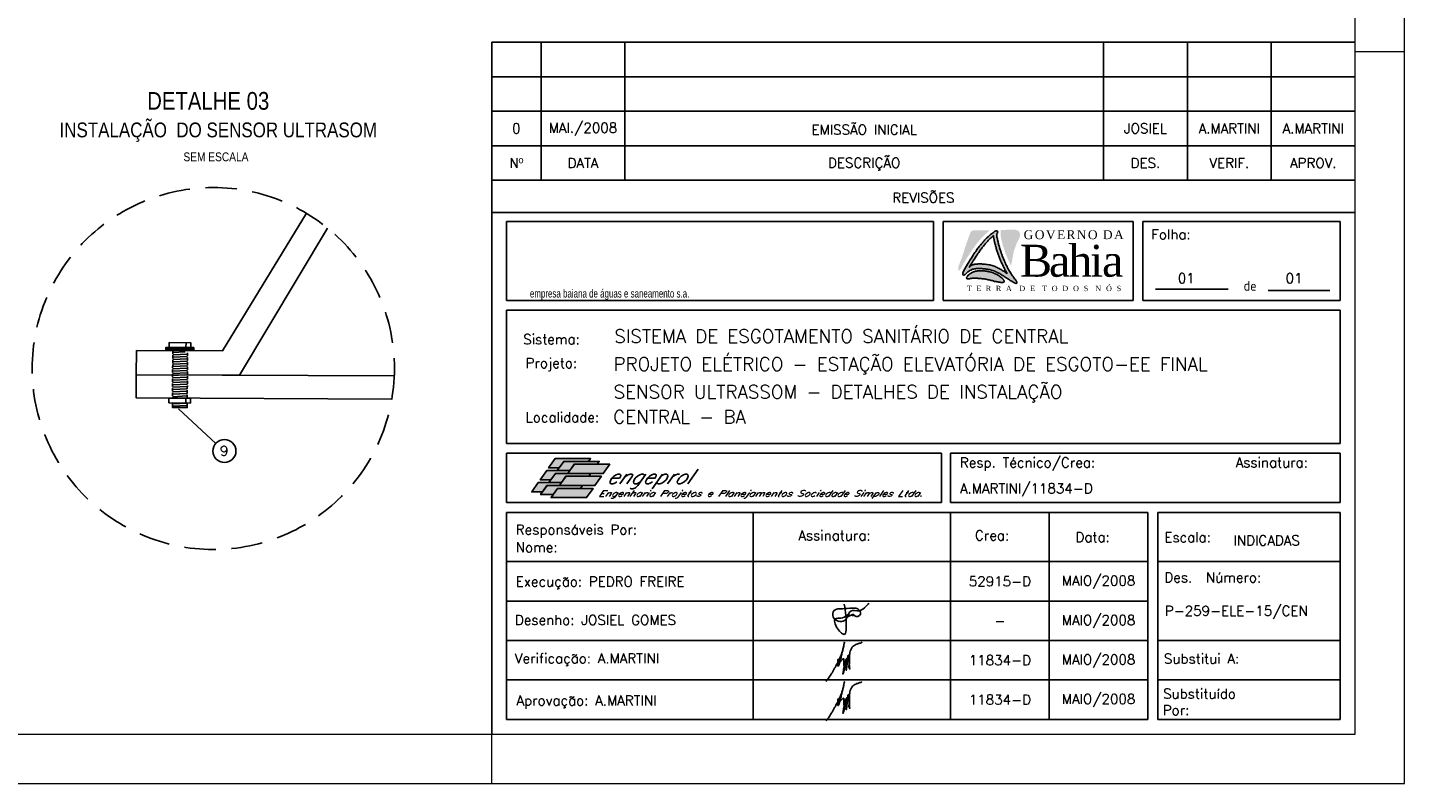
# Model space of a CAD drawing. Header units: millimetres. Extents: x 231 to 651, y 33 to 330.
# Tile 2 of 3: x 372 to 651, y 33 to 187. Entities that reach past the tile are written whole.
import ezdxf
from ezdxf.enums import TextEntityAlignment as Align

# ---------------------------------------------------------------- set-up
doc = ezdxf.new("R2010")
doc.units = ezdxf.units.MM
doc.linetypes.add('HIDDEN', pattern=[9.525, 6.35, -3.175])
for name, color, linetype in [('CARIMBO', 7, 'Continuous'), ('LOGOTIPO', 255, 'Continuous'), ('M_EXT_02', 2, 'Continuous'), ('TEXTO PROJ', 2, 'Continuous')]:
    doc.layers.add(name, color=color, linetype=linetype)
doc.layers.add('PADRÃO', color=7, linetype='Continuous', lineweight=9)
doc.styles.add('ARIAL', font='ARIALN.TTF')
doc.styles.add('ISOCP', font='ARIAL.TTF')
doc.styles.add('ROMAMS', font='ROMANS.shx')
doc.styles.add('ROMANS', font='ROMANS.SHX')
pattern_1 = [(2.73099, (-784.44435, -347.0453), (-0.02269176, 0.47570892), [])]

# ---------------------------------------------------------------- blocks, each defined once
blk = doc.blocks.new('A$C25731E86')
at = {"layer": 'LOGOTIPO'}
for color, points in [(182, [(32.3, -24.6), (33, -23.7), (33.6, -22.9), (34.3, -22), (34.9, -21.2), (35.5, -20.5), (36.1, -19.8), (36.7, -19.1), (37.3, -18.4), (37.9, -17.7), (38.5, -17), (39.1, -16.4), (39.7, -15.7), (40.3, -15.1), (40.9, -14.4), (41.6, -13.8), (42.3, -13.1), (42.9, -12.5), (43.7, -11.9), (44.4, -11.2), (45.1, -10.6), (45.9, -10), (46.6, -9.4), (47.3, -8.9), (47.4, -8.8), (30.2, -8.8), (27.7, -10.6), (25.8, -15.8), (22.3, -25.7), (19.3, -35.3), (15.4, -45.6), (15.4, -48.2), (15.4, -49.4), (16.7, -49.4), (17.7, -47.8), (19.1, -45.3), (20.4, -42.9), (21.7, -40.7), (23, -38.6), (24.2, -36.7), (25.3, -34.9), (26.4, -33.2), (27.4, -31.7), (28.3, -30.3), (29.2, -29), (30, -27.7), (30.8, -26.6), (31.6, -25.6)]), (182, [(68.7, -45.1), (68.1, -43.9), (67.6, -42.7), (67, -41.6), (66.5, -40.4), (66, -39.2), (65.5, -38.1), (65, -37), (64.6, -36), (64.2, -35), (63.8, -34.1), (63.4, -33.1), (63, -32.2), (62.7, -31.3), (62.4, -30.4), (62.1, -29.5), (61.8, -28.6), (61.5, -27.6), (61.2, -26.7), (60.9, -25.7), (60.6, -24.8), (60.3, -23.9), (60.1, -23), (59.9, -22.1), (59.6, -21.3), (59.4, -20.4), (59.2, -19.7), (59, -18.9), (58.9, -18.2), (58.7, -17.5), (58.6, -16.8), (58.4, -16.2), (58.3, -15.6), (58.2, -15.1), (58.1, -14.6), (58, -14.1), (58, -8.8), (68.1, -8.2), (73.4, -8.4), (76.7, -10), (78, -13.4), (77.1, -16.8), (74.3, -22.1), (71.4, -30.6)]), (11, [(23.7, -57.7), (23.8, -57.9), (23.9, -58), (24.1, -58.1), (24.3, -58.2), (24.5, -58.3), (24.8, -58.3), (25.1, -58.3), (25.4, -58.3), (25.7, -58.2), (26.1, -58.2), (26.5, -58.1), (27, -58), (27.4, -57.9), (27.9, -57.8), (28.5, -57.7), (29, -57.6), (29.6, -57.5), (30.2, -57.5), (30.9, -57.5), (31.6, -57.5), (32.3, -57.5), (33, -57.5), (33.8, -57.6), (34.7, -57.6), (35.5, -57.7), (36.4, -57.7), (37.4, -57.8), (38.4, -57.9), (39.4, -58), (40.4, -58.1), (41.4, -58.2), (42.4, -58.4), (43.5, -58.6), (44.5, -58.8), (45.6, -59.1), (46.6, -59.3), (47.6, -59.6), (48.5, -59.8), (49.5, -60), (50.4, -60.3), (51.2, -60.5), (52, -60.7), (52.8, -60.8), (53.5, -61), (54.2, -61.1), (54.8, -61.2), (55.5, -61.3), (56, -61.4), (56.6, -61.5), (57.1, -61.6), (57.6, -61.6), (58.1, -61.7), (58.5, -61.7), (58.9, -61.7), (59.3, -61.7), (59.6, -61.7), (60, -61.7), (60.3, -61.7), (60.5, -61.7), (60.8, -61.7), (61, -61.6), (61.2, -61.6), (61.3, -61.5), (61.5, -61.4), (61.6, -61.3), (61.7, -61.2), (61.7, -61.1), (61.8, -60.9), (61.8, -60.8), (61.7, -60.6), (61.7, -60.4), (61.6, -60.2), (61.5, -59.9), (61.4, -59.7), (61.2, -59.4), (61, -59.1), (60.8, -58.8), (60.6, -58.5), (60.3, -58.2), (60, -57.9), (59.6, -57.5), (59.2, -57.2), (58.8, -56.8), (58.3, -56.4), (57.8, -56), (57.3, -55.6), (56.7, -55.3), (56.2, -54.9), (55.5, -54.5), (54.9, -54.1), (54.2, -53.7), (53.5, -53.4), (52.7, -53), (52, -52.7), (51.2, -52.4), (50.4, -52.1), (49.7, -51.8), (48.9, -51.5), (48.1, -51.3), (47.3, -51.1), (46.5, -50.9), (45.7, -50.7), (44.9, -50.6), (44.2, -50.4), (43.4, -50.3), (42.7, -50.2), (42, -50.1), (41.3, -50), (40.6, -50), (39.9, -49.9), (39.2, -49.9), (38.5, -49.9), (37.7, -49.9), (37, -49.9), (36.2, -49.9), (35.5, -50), (34.7, -50.1), (33.9, -50.2), (33.2, -50.3), (32.5, -50.5), (31.8, -50.7), (31.1, -50.9), (30.5, -51.1), (29.8, -51.4), (29.2, -51.7), (28.6, -52), (28.1, -52.3), (27.5, -52.6), (27, -53), (26.5, -53.4), (26.1, -53.8), (25.7, -54.2), (25.3, -54.6), (24.9, -54.9), (24.6, -55.3), (24.3, -55.7), (24.1, -56), (23.9, -56.3), (23.8, -56.6), (23.7, -56.9), (23.6, -57.1), (23.6, -57.4), (23.6, -57.6)])]:
    blk.add_hatch(color=color, dxfattribs=at).paths.add_polyline_path(points)
h = blk.add_hatch(color=156, dxfattribs=at)
h.paths.add_polyline_path([(69.3, -60.5), (68.6, -60.1), (67.8, -59.7), (67, -59.2), (66.2, -58.6), (65.3, -58.1), (64.5, -57.6), (63.6, -57), (62.7, -56.4), (61.8, -55.8), (60.9, -55.2), (60, -54.6), (59.1, -54.1), (58.1, -53.5), (57.2, -52.9), (56.2, -52.4), (55.2, -51.9), (54.2, -51.4), (53.2, -50.9), (52.2, -50.5), (51.1, -50.1), (50.1, -49.7), (49, -49.4), (47.9, -49.1), (46.7, -48.8), (45.6, -48.6), (44.5, -48.4), (43.4, -48.2), (42.3, -48.1), (41.2, -48), (40.2, -47.9), (39.2, -47.8), (38.2, -47.7), (37.3, -47.7), (36.5, -47.7), (35.6, -47.7), (34.8, -47.7), (34.1, -47.8), (33.4, -47.8), (32.7, -47.9), (32, -48), (31.4, -48.1), (30.8, -48.2), (30.2, -48.4), (29.6, -48.5), (29, -48.7), (28.5, -49), (28, -49.2), (27.4, -49.5), (26.9, -49.8), (26.4, -50.1), (25.9, -50.4), (25.4, -50.8), (25, -51.1), (24.6, -51.5), (24.2, -51.8), (23.8, -52.2), (23.4, -52.5), (23.1, -52.9), (22.6, -53.4), (22.1, -53.9), (21.6, -54.2), (21, -54.4), (20.3, -54.3), (19.8, -53.9), (19.7, -53.3), (19.8, -52.8), (19.9, -52.2), (20.1, -51.4), (20.5, -50.4), (21.9, -47.9), (23.3, -45.5), (24.6, -43.3), (25.8, -41.2), (27, -39.3), (28.1, -37.5), (29.2, -35.8), (30.2, -34.3), (31.1, -32.9), (32, -31.6), (32.9, -30.4), (33.7, -29.2), (34.4, -28.2), (35.1, -27.2), (35.8, -26.3), (36.5, -25.5), (37.1, -24.6), (37.7, -23.9), (38.4, -23.1), (39, -22.4), (39.6, -21.7), (40.1, -21), (40.7, -20.3), (41.3, -19.6), (41.9, -19), (42.5, -18.3), (43.2, -17.7), (43.8, -17), (44.4, -16.4), (45.1, -15.7), (45.8, -15.1), (46.5, -14.5), (47.2, -13.8), (48, -13.2), (48.7, -12.6), (49.4, -12), (50.2, -11.5), (50.8, -11), (51.4, -10.6), (52, -10.2), (52.7, -9.8), (53.4, -9.5), (54, -9.4), (54.6, -9.6), (55, -10), (55.2, -10.6), (55.1, -11.3), (54.8, -11.7), (54.6, -12), (54.6, -12.1), (54.5, -12.2), (54.4, -12.4), (54.3, -12.5), (54.3, -12.6), (54.2, -12.8), (54.2, -12.9), (54.1, -13.1), (54.1, -13.3), (54.1, -13.5), (54.1, -13.8), (54.2, -14), (54.2, -14.4), (54.2, -14.7), (54.3, -15.1), (54.4, -15.5), (54.4, -16), (54.5, -16.5), (54.6, -17), (54.8, -17.5), (54.9, -18.1), (55, -18.7), (55.2, -19.4), (55.3, -20.1), (55.5, -20.8), (55.7, -21.6), (55.9, -22.3), (56.1, -23.2), (56.3, -24), (56.5, -24.9), (56.8, -25.8), (57, -26.7), (57.3, -27.6), (57.6, -28.6), (57.9, -29.5), (58.2, -30.5), (58.5, -31.4), (58.8, -32.3), (59.2, -33.2), (59.5, -34.1), (59.8, -35), (60.2, -36), (60.6, -36.9), (61, -37.9), (61.4, -38.9), (61.9, -40), (62.4, -41.1), (62.9, -42.3), (63.5, -43.5), (64, -44.6), (64.6, -45.8), (65.2, -47), (65.8, -48.1), (66.4, -49.2), (67, -50.3), (67.7, -51.3), (68.3, -52.3), (68.9, -53.3), (69.5, -54.2), (70.1, -55.1), (70.7, -55.9), (71.2, -56.6), (71.8, -57.3), (72.3, -58), (72.7, -58.6), (73.2, -59.1), (73.5, -59.6), (73.8, -60.1), (74.2, -60.7), (74.5, -61.3), (74.7, -61.8), (74.6, -62.4), (74.2, -62.7), (73.7, -62.8), (73.1, -62.7), (72.6, -62.5), (72.2, -62.3), (71.6, -62), (70.9, -61.6), (70.5, -61.3), (69.9, -60.9)])
h.paths.add_polyline_path([(59.1, -41.9), (59.6, -43), (60.2, -44.2), (60.7, -45.4), (61.3, -46.6), (61.9, -47.7), (62.5, -48.9), (64.6, -52.7), (64, -52.3), (63.1, -51.7), (62.2, -51.1), (61.3, -50.5), (60.4, -49.9), (59.4, -49.4), (58.5, -48.8), (57.5, -48.2), (56.6, -47.7), (55.6, -47.2), (54.6, -46.7), (53.6, -46.2), (52.6, -45.8), (51.5, -45.4), (50.5, -45), (49.4, -44.7), (48.3, -44.4), (47.1, -44.1), (46, -43.9), (44.9, -43.7), (43.7, -43.5), (42.6, -43.4), (41.6, -43.3), (40.5, -43.2), (39.6, -43.1), (38.6, -43), (37.7, -43), (36.8, -43), (36, -43), (35.2, -43), (34.5, -43.1), (33.7, -43.1), (33.1, -43.2), (32.4, -43.3), (31.8, -43.4), (31.2, -43.5), (30.6, -43.7), (30, -43.8), (29.4, -44), (28.9, -44.3), (28.3, -44.5), (27.8, -44.8), (27.3, -45.1), (27.1, -45.2), (27.6, -44.3), (28.9, -42.2), (30.1, -40.3), (31.2, -38.5), (32.3, -36.8), (33.3, -35.3), (34.2, -33.9), (35.1, -32.6), (35.9, -31.4), (36.7, -30.3), (37.5, -29.2), (38.2, -28.2), (38.9, -27.3), (39.5, -26.5), (40.2, -25.7), (40.8, -24.9), (41.4, -24.1), (42, -23.4), (42.6, -22.7), (43.2, -22), (43.8, -21.3), (44.4, -20.6), (45, -20), (45.6, -19.3), (46.2, -18.7), (46.8, -18), (47.5, -17.4), (48.2, -16.8), (48.8, -16.1), (49.6, -15.5), (50.8, -14.4), (50.8, -14.5), (50.8, -14.8), (50.9, -15.1), (50.9, -15.5), (51, -15.9), (51, -16.3), (51.1, -16.7), (51.2, -17.2), (51.3, -17.7), (51.4, -18.3), (51.6, -18.9), (51.7, -19.5), (51.9, -20.2), (52, -20.8), (52.2, -21.6), (52.4, -22.3), (52.6, -23.1), (52.8, -23.9), (53, -24.8), (53.2, -25.6), (53.5, -26.5), (53.7, -27.5), (54, -28.4), (54.3, -29.3), (54.6, -30.3), (54.9, -31.2), (55.2, -32.2), (55.5, -33.1), (55.8, -34), (56.2, -34.9), (56.5, -35.8), (56.9, -36.7), (57.3, -37.7), (57.7, -38.7), (58.1, -39.7), (58.6, -40.8)], flags=16)
at = {"layer": 'LOGOTIPO', "color": 170}
for points in [[(20.5, -50.4), (20.1, -51.4), (19.9, -52.2), (19.8, -52.8), (19.7, -53.3), (19.8, -53.6), (19.9, -53.9), (20, -54.1), (20.2, -54.2), (20.4, -54.3), (20.6, -54.3), (20.8, -54.4), (21, -54.4), (21.2, -54.3), (21.4, -54.2), (21.7, -54.1), (21.9, -53.9), (22.2, -53.7), (22.5, -53.5), (22.8, -53.2), (23.1, -52.9), (23.4, -52.5), (23.8, -52.2), (24.2, -51.8), (24.6, -51.5), (25, -51.1), (25.4, -50.8), (25.9, -50.4), (26.4, -50.1), (26.9, -49.8), (27.4, -49.5), (28, -49.2), (28.5, -49), (29, -48.7), (29.6, -48.5), (30.2, -48.4), (30.8, -48.2), (31.4, -48.1), (32, -48), (32.7, -47.9), (33.4, -47.8), (34.1, -47.8), (34.8, -47.7), (35.6, -47.7), (36.5, -47.7), (37.3, -47.7), (38.2, -47.7), (39.2, -47.8), (40.2, -47.9), (41.2, -48), (42.3, -48.1), (43.4, -48.2), (44.5, -48.4), (45.6, -48.6), (46.7, -48.8), (47.9, -49.1), (49, -49.4), (50.1, -49.7), (51.1, -50.1), (52.2, -50.5), (53.2, -50.9), (54.2, -51.4), (55.2, -51.9), (56.2, -52.4), (57.2, -52.9), (58.1, -53.5), (59.1, -54.1), (60, -54.6), (60.9, -55.2), (61.8, -55.8), (62.7, -56.4), (63.6, -57), (64.5, -57.6), (65.3, -58.1), (66.2, -58.6), (67, -59.2), (67.8, -59.7), (68.6, -60.1), (69.3, -60.5), (69.9, -60.9), (70.5, -61.3), (70.9, -61.6), (71.4, -61.8), (71.7, -62), (72, -62.2), (72.3, -62.4), (72.5, -62.5), (72.7, -62.6), (72.9, -62.6), (73.1, -62.7), (73.2, -62.7), (73.4, -62.8), (73.5, -62.8), (73.7, -62.8), (73.8, -62.8), (73.9, -62.8), (74, -62.8), (74.1, -62.7), (74.2, -62.7), (74.3, -62.7), (74.3, -62.6), (74.4, -62.6), (74.5, -62.5), (74.5, -62.4), (74.6, -62.3), (74.6, -62.2), (74.6, -62), (74.6, -61.9), (74.6, -61.6), (74.5, -61.4), (74.5, -61.1), (74.3, -60.8), (74.1, -60.5), (73.8, -60.1), (73.5, -59.6), (73.2, -59.1), (72.7, -58.6), (72.3, -58), (71.8, -57.3), (71.2, -56.6), (70.7, -55.9), (70.1, -55.1), (69.5, -54.2), (68.9, -53.3), (68.3, -52.3), (67.7, -51.3), (67, -50.3), (66.4, -49.2), (65.8, -48.1), (65.2, -47), (64.6, -45.8), (64, -44.6), (63.5, -43.5), (62.9, -42.3), (62.4, -41.1), (61.9, -40), (61.4, -38.9), (61, -37.9), (60.6, -36.9), (60.2, -36), (59.8, -35), (59.5, -34.1), (59.2, -33.2), (58.8, -32.3), (58.5, -31.4), (58.2, -30.5), (57.9, -29.5), (57.6, -28.6), (57.3, -27.6), (57, -26.7), (56.8, -25.8), (56.5, -24.9), (56.3, -24), (56.1, -23.2), (55.9, -22.3), (55.7, -21.6), (55.5, -20.8), (55.3, -20.1), (55.2, -19.4), (55, -18.7), (54.9, -18.1), (54.8, -17.5), (54.6, -17), (54.5, -16.5), (54.4, -16), (54.4, -15.5), (54.3, -15.1), (54.2, -14.7), (54.2, -14.4), (54.2, -14), (54.1, -13.8), (54.1, -13.5), (54.1, -13.3), (54.1, -13.1), (54.2, -12.9), (54.2, -12.8), (54.3, -12.6), (54.3, -12.5), (54.4, -12.4), (54.5, -12.2), (54.6, -12.1), (54.6, -12), (54.7, -11.9), (54.8, -11.8), (54.9, -11.6), (55, -11.5), (55, -11.3), (55.1, -11.2), (55.1, -11), (55.1, -10.8), (55.2, -10.7), (55.2, -10.5), (55.1, -10.4), (55.1, -10.2), (55, -10.1), (55, -10), (54.9, -9.8), (54.8, -9.7), (54.6, -9.7), (54.5, -9.6), (54.3, -9.5), (54.2, -9.5), (54, -9.5), (53.8, -9.5), (53.5, -9.5), (53.2, -9.6), (52.9, -9.7), (52.5, -9.9), (52, -10.2), (51.4, -10.6), (50.8, -11), (50.2, -11.5), (49.4, -12), (48.7, -12.6), (48, -13.2), (47.2, -13.8), (46.5, -14.5), (45.8, -15.1), (45.1, -15.7), (44.4, -16.4), (43.8, -17), (43.2, -17.7), (42.5, -18.3), (41.9, -19), (41.3, -19.6), (40.7, -20.3), (40.1, -21), (39.6, -21.7), (39, -22.4), (38.4, -23.1), (37.7, -23.9), (37.1, -24.6), (36.5, -25.5), (35.8, -26.3), (35.1, -27.2), (34.4, -28.2), (33.7, -29.2), (32.9, -30.4), (32, -31.6), (31.1, -32.9), (30.2, -34.3), (29.2, -35.8), (28.1, -37.5), (27, -39.3), (25.8, -41.2), (24.6, -43.3), (23.3, -45.5), (21.9, -47.9), (20.5, -50.4)], [(27.1, -45.2), (27.3, -45.1), (27.8, -44.8), (28.3, -44.5), (28.9, -44.3), (29.4, -44), (30, -43.8), (30.6, -43.7), (31.2, -43.5), (31.8, -43.4), (32.4, -43.3), (33.1, -43.2), (33.7, -43.1), (34.5, -43.1), (35.2, -43), (36, -43), (36.8, -43), (37.7, -43), (38.6, -43), (39.6, -43.1), (40.5, -43.2), (41.6, -43.3), (42.6, -43.4), (43.7, -43.5), (44.9, -43.7), (46, -43.9), (47.1, -44.1), (48.3, -44.4), (49.4, -44.7), (50.5, -45), (51.5, -45.4), (52.6, -45.8), (53.6, -46.2), (54.6, -46.7), (55.6, -47.2), (56.6, -47.7), (57.5, -48.2), (58.5, -48.8), (59.4, -49.4), (60.4, -49.9), (61.3, -50.5), (62.2, -51.1), (63.1, -51.7), (64, -52.3), (64.6, -52.7), (62.5, -48.9), (61.9, -47.7), (61.3, -46.6), (60.7, -45.4), (60.2, -44.2), (59.6, -43), (59.1, -41.9), (58.6, -40.8), (58.1, -39.7), (57.7, -38.7), (57.3, -37.7), (56.9, -36.7), (56.5, -35.8), (56.2, -34.9), (55.8, -34), (55.5, -33.1), (55.2, -32.2), (54.9, -31.2), (54.6, -30.3), (54.3, -29.3), (54, -28.4), (53.7, -27.5), (53.5, -26.5), (53.2, -25.6), (53, -24.8), (52.8, -23.9), (52.6, -23.1), (52.4, -22.3), (52.2, -21.6), (52, -20.8), (51.9, -20.2), (51.7, -19.5), (51.6, -18.9), (51.4, -18.3), (51.3, -17.7), (51.2, -17.2), (51.1, -16.7), (51, -16.3), (51, -15.9), (50.9, -15.5), (50.9, -15.1), (50.8, -14.8), (50.8, -14.5), (50.8, -14.4), (49.6, -15.5), (48.8, -16.1), (48.2, -16.8), (47.5, -17.4), (46.8, -18), (46.2, -18.7), (45.6, -19.3), (45, -20), (44.4, -20.6), (43.8, -21.3), (43.2, -22), (42.6, -22.7), (42, -23.4), (41.4, -24.1), (40.8, -24.9), (40.2, -25.7), (39.5, -26.5), (38.9, -27.3), (38.2, -28.2), (37.5, -29.2), (36.7, -30.3), (35.9, -31.4), (35.1, -32.6), (34.2, -33.9), (33.3, -35.3), (32.3, -36.8), (31.2, -38.5), (30.1, -40.3), (28.9, -42.2), (27.6, -44.3), (26.3, -46.5)]]:
    blk.add_lwpolyline(points, dxfattribs=at)
at = {"layer": 'LOGOTIPO', "color": 10}
blk.add_lwpolyline([(23.7, -57.7), (23.8, -57.9), (23.9, -58), (24.1, -58.1), (24.3, -58.2), (24.5, -58.3), (24.8, -58.3), (25.1, -58.3), (25.4, -58.3), (25.7, -58.2), (26.1, -58.2), (26.5, -58.1), (27, -58), (27.4, -57.9), (27.9, -57.8), (28.5, -57.7), (29, -57.6), (29.6, -57.5), (30.2, -57.5), (30.9, -57.5), (31.6, -57.5), (32.3, -57.5), (33, -57.5), (33.8, -57.6), (34.7, -57.6), (35.5, -57.7), (36.4, -57.7), (37.4, -57.8), (38.4, -57.9), (39.4, -58), (40.4, -58.1), (41.4, -58.2), (42.4, -58.4), (43.5, -58.6), (44.5, -58.8), (45.6, -59.1), (46.6, -59.3), (47.6, -59.6), (48.5, -59.8), (49.5, -60), (50.4, -60.3), (51.2, -60.5), (52, -60.7), (52.8, -60.8), (53.5, -61), (54.2, -61.1), (54.8, -61.2), (55.5, -61.3), (56, -61.4), (56.6, -61.5), (57.1, -61.6), (57.6, -61.6), (58.1, -61.7), (58.5, -61.7), (58.9, -61.7), (59.3, -61.7), (59.6, -61.7), (60, -61.7), (60.3, -61.7), (60.5, -61.7), (60.8, -61.7), (61, -61.6), (61.2, -61.6), (61.3, -61.5), (61.5, -61.4), (61.6, -61.3), (61.7, -61.2), (61.7, -61.1), (61.8, -60.9), (61.8, -60.8), (61.7, -60.6), (61.7, -60.4), (61.6, -60.2), (61.5, -59.9), (61.4, -59.7), (61.2, -59.4), (61, -59.1), (60.8, -58.8), (60.6, -58.5), (60.3, -58.2), (60, -57.9), (59.6, -57.5), (59.2, -57.2), (58.8, -56.8), (58.3, -56.4), (57.8, -56), (57.3, -55.6), (56.7, -55.3), (56.2, -54.9), (55.5, -54.5), (54.9, -54.1), (54.2, -53.7), (53.5, -53.4), (52.7, -53), (52, -52.7), (51.2, -52.4), (50.4, -52.1), (49.7, -51.8), (48.9, -51.5), (48.1, -51.3), (47.3, -51.1), (46.5, -50.9), (45.7, -50.7), (44.9, -50.6), (44.2, -50.4), (43.4, -50.3), (42.7, -50.2), (42, -50.1), (41.3, -50), (40.6, -50), (39.9, -49.9), (39.2, -49.9), (38.5, -49.9), (37.7, -49.9), (37, -49.9), (36.2, -49.9), (35.5, -50), (34.7, -50.1), (33.9, -50.2), (33.2, -50.3), (32.5, -50.5), (31.8, -50.7), (31.1, -50.9), (30.5, -51.1), (29.8, -51.4), (29.2, -51.7), (28.6, -52), (28.1, -52.3), (27.5, -52.6), (27, -53), (26.5, -53.4), (26.1, -53.8), (25.7, -54.2), (25.3, -54.6), (24.9, -54.9), (24.6, -55.3), (24.3, -55.7), (24.1, -56), (23.9, -56.3), (23.8, -56.6), (23.7, -56.9), (23.6, -57.1), (23.6, -57.4), (23.6, -57.6)], close=True, dxfattribs=at)
at = {"layer": 'LOGOTIPO', "color": 2, "attachment_point": 1}
for s, insert, char_height, width in [('{\\fTimes New Roman|b0|i0|c238|p18;\\T1.15;GOVERNO DA}', (81.4, -8.9), 9, 124.966), ('{\\fTimes New Roman|b0|i0|c238|p18;\\T0.9;Bahia}', (77.7, -23.6), 32.4, 124.966), ('{\\fTimes New Roman|b0|i0|c238|p18;\\T1.35;T E R R A  D E  T O D O S  N \\fTimes New Roman|b0|i0|c0|p18;Ó \\fTimes New Roman|b0|i0|c238|p18;S}', (23.9, -65.2), 5.4, 151.15)]:
    blk.add_mtext(s, dxfattribs=dict(at, insert=insert, char_height=char_height, width=width))

msp = doc.modelspace()

# ---------------------------------------------------------------- hatches: boundary and pattern name
at = {"linetype": 'HIDDEN', "ltscale": 0.1}
h = msp.add_hatch(dxfattribs=at)
h.set_pattern_fill('ANSI31', color=256, scale=0.15, angle=138.269, style=0)
h.set_pattern_definition([(2.73099, (-784.4223, -342.35004), (-0.02269176, 0.47570892), [])])
h.paths.add_polyline_path([(404.27, 121.03), (401.28, 121.04), (401.26, 116.35), (404.25, 116.33)])
h = msp.add_hatch(dxfattribs=at)
h.set_pattern_fill('ANSI31', color=256, scale=0.15, angle=138.269, style=0)
h.set_pattern_definition(pattern_1)
h.paths.add_polyline_path([(404.25, 116.33), (401.26, 116.35), (401.24, 111.65), (404.23, 111.64)])
h = msp.add_hatch()
h.set_pattern_fill('ANSI31', color=256, scale=0.15, angle=138.269, style=0)
h.set_pattern_definition(pattern_1)
h.paths.add_polyline_path([(404.23, 110.64), (401.23, 110.66), (401.23, 109.74), (404.23, 109.72)])
at = {"layer": 'CARIMBO'}
h = msp.add_hatch(color=82, dxfattribs=at)
h.paths.add_polyline_path([(477.45, 97.48), (479.61, 97.48), (480.52, 98.8), (485.56, 98.8), (485.96, 99.36), (478.78, 99.36)])
h.paths.add_polyline_path([(477.08, 96.92), (475.76, 95.04), (477.92, 95.04), (478.85, 96.36), (481.36, 96.36), (481.75, 96.92), (479.22, 96.92)])
h.paths.add_polyline_path([(475.37, 94.49), (474.05, 92.61), (476.21, 92.61), (477.12, 93.91), (479.67, 93.91), (480.06, 94.49)])
h = msp.add_hatch(color=100, dxfattribs=at)
h.paths.add_polyline_path([(482.66, 98.21), (487.31, 98.21), (487.72, 98.8), (480.54, 98.8), (479.22, 96.92), (481.75, 96.92), (481.77, 96.92)])
h.paths.add_polyline_path([(480.97, 95.77), (485.62, 95.77), (486.01, 96.33), (481.38, 96.33), (481.36, 96.33), (481.39, 96.36), (478.85, 96.36), (477.53, 94.49), (480.06, 94.49), (480.08, 94.49)])
h.paths.add_polyline_path([(479.26, 93.31), (483.91, 93.31), (484.3, 93.89), (479.69, 93.89), (479.67, 93.89), (479.68, 93.91), (477.14, 93.91), (475.82, 92.05), (478.38, 92.05)])
h = msp.add_hatch(color=71, dxfattribs=at)
h.paths.add_polyline_path([(482.68, 98.21), (481.79, 96.92), (481.77, 96.92), (481.39, 96.36), (481.4, 96.36), (481.38, 96.33), (488.54, 96.33), (489.86, 98.21)])
h.paths.add_polyline_path([(486.85, 93.89), (488.17, 95.77), (480.99, 95.77), (480.1, 94.49), (480.08, 94.49), (479.68, 93.91), (479.71, 93.91), (479.69, 93.89)])
h.paths.add_polyline_path([(479.28, 93.31), (478.39, 92.05), (478.38, 92.05), (477.96, 91.44), (485.14, 91.44), (486.46, 93.31)])

# ---------------------------------------------------------------- linework, layer by layer
for points in [[(428.37, 149.13), (411.38, 121.23), (393.93, 121.32)], [(393.93, 121.32), (393.9, 116.38), (414.78, 116.28), (432.66, 146.12)], [(403.96, 121.89), (403.97, 122.89)], [(399.91, 121.63), (405.54, 121.61)], [(445.68, 111.44), (393.88, 111.69), (393.9, 116.38), (446.17, 116.13)], [(403.91, 110.64), (403.91, 111.64)]]:
    msp.add_lwpolyline(points)
for points in [[(400.53, 121.91), (404.92, 121.89), (404.93, 122.88), (400.53, 122.9)], [(405.54, 121.26), (405.54, 121.88), (399.91, 121.91), (399.91, 121.29)], [(399.91, 121.29), (399.91, 121.91), (405.54, 121.88), (405.54, 121.26)], [(400.48, 110.66), (404.87, 110.64), (404.88, 111.63), (400.48, 111.65)], [(401.23, 110.66), (404.23, 110.64), (404.23, 109.72), (401.23, 109.74)]]:
    msp.add_lwpolyline(points, close=True)
at = {"linetype": 'HIDDEN', "ltscale": 0.1}
msp.add_lwpolyline([(401.28, 121.28), (401.24, 111.65), (404.23, 111.64), (404.27, 121.27), (401.28, 121.28)], dxfattribs=at)
at = {"color": 2}
msp.add_circle((539.25, 67.78), 0.0217, dxfattribs=at)
for points in [[(537.98, 67.55), (538.06, 67.32), (538.35, 67.37), (538.37, 67.66), (538.18, 67.74), (537.98, 67.6), (538.44, 67.53), (538.67, 67.51), (538.89, 67.72), (539.04, 67.76), (539.03, 67.64), (538.97, 67.54), (539.24, 67.57), (539.25, 67.72), (539.41, 67.55), (540.64, 67.78), (540.41, 68.64), (538.97, 69.05), (537.01, 68.92), (535.33, 68.56), (535.16, 67.22), (537.41, 66.49), (538.71, 68.44), (540.34, 68.49), (541.81, 69.43), (542.37, 70.01)], [(537.38, 69.8), (537.76, 64.89), (537.52, 63.77), (536.02, 64.89), (535.62, 66.89), (536.66, 67), (538, 67.56)], [(533.7, 54.16), (533.9, 54.48), (534.16, 54.8), (534.45, 55.21), (534.73, 55.66), (535.06, 56.18), (535.36, 56.71), (535.65, 57.26), (535.88, 57.67), (536.12, 58.12), (536.43, 58.8), (536.65, 59.33), (536.92, 60.03), (537.24, 61.18), (537.42, 62.11), (537.32, 61.58), (537.22, 61.08), (537.01, 60.3), (536.83, 59.51), (536.72, 59.01), (536.55, 58.34), (536.41, 57.84), (536.28, 57.46), (536.16, 57.27), (536.11, 57.26), (536.05, 57.39), (536.03, 57.77), (536.07, 58.32), (536.09, 58.61), (536.14, 58.42), (536.16, 58.09), (536.21, 57.91), (536.3, 57.87), (536.49, 58.06), (536.7, 58.31), (536.94, 58.54), (537.11, 58.72), (537.21, 58.76), (537.3, 58.72), (537.32, 58.51), (537.32, 58.21), (537.29, 57.87), (537.28, 57.45), (537.33, 57.61), (537.45, 57.95), (537.61, 58.34), (537.74, 58.66), (537.78, 58.76), (537.85, 58.72), (537.82, 58.49), (537.67, 57.94), (537.54, 57.25), (537.4, 56.63), (537.29, 56.09), (537.12, 55.66), (537.13, 55.87), (537.2, 56.35), (537.31, 56.93), (537.49, 57.53), (537.7, 58.1), (537.86, 58.68), (537.96, 58.91), (538.04, 58.99), (538.06, 58.76), (537.98, 58.31), (537.9, 57.65), (537.84, 57), (537.79, 56.44), (537.82, 56.55), (537.88, 57.02), (537.94, 57.63), (538.04, 58.4), (538.08, 58.91), (538.12, 59.37), (538.18, 59.5), (538.28, 59.47), (538.39, 59.2), (538.4, 58.79), (538.4, 58.29), (538.39, 57.64), (538.46, 57.08), (538.48, 56.67), (538.34, 57.08), (538.44, 57.72), (538.45, 58.42), (538.45, 59.22), (538.48, 59.77), (538.6, 60.3), (538.82, 60.86), (539.16, 61.28), (539.55, 61.52), (539.96, 61.72), (540.28, 61.82), (540.49, 61.93), (540.7, 61.94), (540.87, 62), (540.91, 62.07), (540.9, 62.15)], [(533.7, 46.16), (533.9, 46.48), (534.16, 46.8), (534.45, 47.21), (534.73, 47.66), (535.06, 48.18), (535.36, 48.71), (535.65, 49.26), (535.88, 49.67), (536.12, 50.12), (536.43, 50.8), (536.65, 51.33), (536.92, 52.03), (537.24, 53.18), (537.42, 54.11), (537.32, 53.58), (537.22, 53.08), (537.01, 52.3), (536.83, 51.51), (536.72, 51.01), (536.55, 50.34), (536.41, 49.84), (536.28, 49.46), (536.16, 49.27), (536.11, 49.26), (536.05, 49.39), (536.03, 49.77), (536.07, 50.32), (536.09, 50.61), (536.14, 50.42), (536.16, 50.09), (536.21, 49.91), (536.3, 49.87), (536.49, 50.06), (536.7, 50.31), (536.94, 50.54), (537.11, 50.72), (537.21, 50.76), (537.3, 50.72), (537.32, 50.51), (537.32, 50.21), (537.29, 49.87), (537.28, 49.45), (537.33, 49.61), (537.45, 49.95), (537.61, 50.34), (537.74, 50.66), (537.78, 50.76), (537.85, 50.72), (537.82, 50.49), (537.67, 49.94), (537.54, 49.25), (537.4, 48.63), (537.29, 48.09), (537.12, 47.66), (537.13, 47.87), (537.2, 48.35), (537.31, 48.93), (537.49, 49.53), (537.7, 50.1), (537.86, 50.68), (537.96, 50.91), (538.04, 50.99), (538.06, 50.76), (537.98, 50.31), (537.9, 49.65), (537.84, 49), (537.79, 48.44), (537.82, 48.55), (537.88, 49.02), (537.94, 49.63), (538.04, 50.4), (538.08, 50.91), (538.12, 51.37), (538.18, 51.5), (538.28, 51.47), (538.39, 51.2), (538.4, 50.79), (538.4, 50.29), (538.39, 49.64), (538.46, 49.08), (538.48, 48.67), (538.34, 49.08), (538.44, 49.72), (538.45, 50.42), (538.45, 51.22), (538.48, 51.77), (538.6, 52.3), (538.82, 52.86), (539.16, 53.28), (539.55, 53.52), (539.96, 53.72), (540.28, 53.82), (540.49, 53.93), (540.7, 53.94), (540.87, 54), (540.91, 54.07), (540.9, 54.15)]]:
    msp.add_spline(points, degree=3, dxfattribs=at)
at = {"layer": 'CARIMBO', "color": 4}
for p, q in [((465.92, 183.84), (640.92, 183.84)), ((475.92, 183.84), (475.92, 155.84)), ((492.92, 155.84), (492.92, 183.84)), ((589.92, 155.84), (589.92, 183.84)), ((606.92, 155.84), (606.92, 183.84)), ((623.92, 155.84), (623.92, 183.84)), ((465.92, 176.84), (640.92, 176.84)), ((465.92, 169.84), (640.92, 169.84)), ((465.92, 162.84), (640.92, 162.84)), ((465.92, 155.84), (640.92, 155.84)), ((637.92, 62.46), (600.92, 62.46))]:
    msp.add_line(p, q, dxfattribs=at)
at = {"layer": 'CARIMBO', "color": 6}
for p, q in [((465.92, 149.26), (465.92, 183.84)), ((465.92, 149.26), (465.92, 43.46)), ((640.92, 149.26), (465.92, 149.26)), ((555.45, 147.46), (468.92, 147.46)), ((468.92, 147.46), (468.92, 131.46)), ((555.45, 131.46), (555.45, 147.46)), ((595.92, 147.46), (557.45, 147.46)), ((557.45, 131.46), (557.45, 147.46)), ((595.92, 131.46), (595.92, 147.46)), ((637.92, 147.46), (597.92, 147.46)), ((597.92, 131.46), (597.92, 147.46)), ((637.92, 131.46), (637.92, 147.46)), ((555.45, 131.46), (468.92, 131.46)), ((595.92, 131.46), (557.45, 131.46)), ((637.92, 131.46), (597.92, 131.46)), ((468.92, 129.46), (468.92, 102.46)), ((637.92, 129.46), (468.92, 129.46)), ((637.92, 102.46), (637.92, 129.46)), ((637.92, 102.46), (468.92, 102.46)), ((557.06, 100.46), (468.92, 100.46)), ((468.92, 100.46), (468.92, 90.46)), ((557.06, 90.46), (557.06, 100.46)), ((637.92, 100.46), (558.92, 100.46)), ((558.92, 90.46), (558.92, 100.46)), ((637.92, 90.46), (637.92, 100.46)), ((557.06, 90.46), (468.92, 90.46)), ((637.92, 90.46), (558.92, 90.46)), ((468.92, 88.46), (468.92, 46.46)), ((598.92, 88.46), (468.92, 88.46)), ((518.92, 46.46), (518.92, 88.46)), ((558.92, 46.46), (558.92, 88.46)), ((578.92, 46.46), (578.92, 88.46)), ((598.92, 46.46), (598.92, 88.46)), ((637.92, 88.46), (600.92, 88.46)), ((600.92, 46.46), (600.92, 88.46)), ((637.92, 46.46), (637.92, 88.46)), ((637.92, 46.46), (637.92, 88.46)), ((598.92, 78.46), (468.92, 78.46)), ((637.92, 78.46), (600.92, 78.46)), ((468.92, 46.46), (598.92, 46.46)), ((637.92, 46.46), (600.92, 46.46))]:
    msp.add_line(p, q, dxfattribs=at)
at = {"layer": 'CARIMBO', "color": 3}
for p, q in [((600.46, 133.75), (615.2, 133.75)), ((623.27, 133.47), (635.78, 133.47)), ((598.92, 70.46), (468.92, 70.46)), ((598.92, 62.46), (468.92, 62.46)), ((598.92, 54.46), (468.92, 54.46)), ((637.92, 54.46), (600.92, 54.46))]:
    msp.add_line(p, q, dxfattribs=at)
at = {"layer": 'CARIMBO', "color": 2, "linetype": 'Continuous'}
for points in [[(479.61, 97.48), (480.52, 98.8), (485.56, 98.8), (485.96, 99.36), (478.78, 99.36), (477.45, 97.48), (479.61, 97.48)], [(487.31, 98.21), (482.68, 98.21), (481.79, 96.92), (479.22, 96.92), (480.54, 98.8), (487.72, 98.8), (487.31, 98.21)], [(482.66, 98.21), (489.86, 98.21), (488.54, 96.33), (481.36, 96.33), (482.66, 98.21)], [(481.75, 96.92), (479.22, 96.92), (477.08, 96.92), (475.76, 95.04), (477.92, 95.04), (478.85, 96.36), (481.36, 96.36), (481.75, 96.92)], [(485.62, 95.77), (480.99, 95.77), (480.1, 94.49), (477.53, 94.49), (478.85, 96.36), (481.4, 96.36), (481.38, 96.33), (486.01, 96.33), (485.62, 95.77)], [(480.97, 95.77), (488.17, 95.77), (486.85, 93.89), (479.67, 93.89), (480.97, 95.77)], [(476.21, 92.61), (477.12, 93.91), (479.67, 93.91), (480.06, 94.49), (475.37, 94.49), (474.05, 92.61), (476.21, 92.61)], [(483.91, 93.31), (479.28, 93.31), (478.39, 92.05), (475.82, 92.05), (477.14, 93.91), (479.71, 93.91), (479.69, 93.89), (484.3, 93.89), (483.91, 93.31)], [(479.26, 93.31), (486.46, 93.31), (485.14, 91.44), (477.96, 91.44), (479.26, 93.31)]]:
    msp.add_lwpolyline(points, dxfattribs=at)
at = {"layer": 'M_EXT_02', "linetype": 'HIDDEN'}
msp.add_circle((409.5, 117.64), 36.71, dxfattribs=at)
at = {"layer": 'PADRÃO', "color": 2}
for p, q in [((650.92, 33.46), (650.92, 330.46)), ((465.92, 33.46), (465.92, 43.46)), ((230.92, 33.46), (650.92, 33.46))]:
    msp.add_line(p, q, dxfattribs=at)
at = {"layer": 'PADRÃO', "color": 1}
for p, q in [((640.92, 43.46), (640.92, 320.46)), ((255.92, 43.46), (640.92, 43.46))]:
    msp.add_line(p, q, dxfattribs=at)
at = {"layer": 'PADRÃO', "color": 6}
msp.add_line((465.92, 103.46), (465.92, 43.46), dxfattribs=at)
at = {"layer": 'PADRÃO', "color": 2}
msp.add_lwpolyline([(640.92, 181.96), (650.92, 181.96)], dxfattribs=at)
at = {"layer": 'TEXTO PROJ', "color": 2}
msp.add_lwpolyline([(402.43, 109.46), (410.03, 102.46)], dxfattribs=at)
msp.add_circle((411.76, 100.89), 2.33, dxfattribs=at)

# ---------------------------------------------------------------- block references
at = {"layer": 'LOGOTIPO', "xscale": 0.2000000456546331, "yscale": 0.2000000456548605, "zscale": 0.2000000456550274}
msp.add_blockref('A$C25731E86', (557.45, 147.46), dxfattribs=at)

# ---------------------------------------------------------------- texts
at = {"layer": 'CARIMBO', "color": 2, "style": 'ROMANS'}
for s, p in [('MAI./2008', (484.42, 166.34)), ('EMISSÃO INICIAL', (541.42, 166.34)), ('JOSIEL', (598.42, 166.34)), ('A.MARTINI', (615.42, 166.34)), ('A.MARTINI', (632.42, 166.34)), ('Nº', (470.92, 159.34)), ('DATA', (484.42, 159.34)), ('DESCRIÇÃO', (541.42, 159.34)), ('DES.', (598.42, 159.34)), ('VERIF.', (615.42, 159.34)), ('APROV.', (632.42, 159.34)), ('REVISÕES', (553.42, 152.55)), ('52915-D', (568.92, 74.46)), ('MAIO/2008', (588.92, 74.46)), ('MAIO/2008', (588.92, 66.46)), ('-', (568.92, 66.46)), ('11834-D', (568.92, 58.46)), ('MAIO/2008', (588.92, 58.46)), ('11834-D', (568.92, 50.46)), ('MAIO/2008', (588.92, 50.46))]:
    msp.add_text(s, height=2, dxfattribs=at).set_placement(p, align=Align.MIDDLE)
for s, p in [('Folha:', (599.61, 143.86)), ('Sistema:', (472.31, 122.58)), ('Projeto:', (472.79, 117.74)), ('Localidade:', (472.79, 106.75)), ('Resp. Técnico/Crea:', (560.81, 97.57)), ('Assinatura:', (616.69, 97.58)), ('A.MARTINI/11834-D', (560.82, 92.31)), ('Responsáveis Por:', (470.79, 83.96)), ('Responsáveis Por:', (470.79, 83.96)), ('Assinatura:', (528.06, 82.78)), ('Crea:', (563.87, 82.78)), ('Data:', (584.24, 82.43)), ('Escala:', (602.26, 82.41)), ('Nome:', (470.79, 80.38)), ('Nome:', (470.79, 80.38)), ('Execução: PEDRO FREIRE', (470.79, 73.42)), ('Des.  Número:', (602.26, 74.26)), ('Desenho: JOSIEL GOMES', (470.62, 65.63)), ('Verificação: A.MARTINI', (470.62, 57.84)), ('Substitui A:', (602.17, 57.78)), ('Substituído ', (602.01, 50.67)), ('Aprovação: A.MARTINI', (470.95, 49.29)), ('Por:', (601.93, 47.33))]:
    msp.add_text(s, height=2, dxfattribs=at).set_placement(p)
at = {"layer": 'CARIMBO', "color": 8, "style": 'ROMANS'}
for s, p in [('01', (604.98, 134.95)), ('01', (626.83, 134.95)), ('INDICADAS', (616.25, 81.76)), ('P-259-ELE-15/CEN', (602.35, 67.48))]:
    msp.add_text(s, height=2, dxfattribs=at).set_placement(p)
at = {"layer": 'CARIMBO', "color": 174, "style": 'ISOCP', "width": 0.698299}
msp.add_text('empresa baiana de águas e saneamento s.a.', height=1.65, dxfattribs=at).set_placement((473.67, 132.04), (505.98, 132.04), align=Align.FIT)
at = {"layer": 'CARIMBO', "color": 5, "style": 'ROMANS'}
for s, p in [('SISTEMA DE ESGOTAMENTO SANITÁRIO DE CENTRAL', (490.77, 122.84)), ('PROJETO ELÉTRICO - ESTAÇÃO ELEVATÓRIA DE ESGOTO-EE FINAL', (490.62, 117.18)), ('SENSOR ULTRASSOM - DETALHES DE INSTALAÇÃO', (490.63, 111.53)), ('CENTRAL - BA', (490.55, 106.47))]:
    msp.add_text(s, height=2.7143, dxfattribs=at).set_placement(p)
at = {"layer": 'CARIMBO', "color": 74, "style": 'ROMAMS', "oblique": 35}
msp.add_text('engeprol', height=3, dxfattribs=at).set_placement((489.09, 94.22))
at = {"layer": 'CARIMBO', "color": 3, "style": 'ROMAMS', "oblique": 35, "width": 1.121413}
msp.add_text('Engenharia Projetos e Planejamentos Sociedade Simples Ltda.', height=1.2, dxfattribs=at).set_placement((487.51, 91.68), (553.2, 91.68), align=Align.FIT)
at = {"layer": 'CARIMBO', "color": 2, "insert": (618.33, 135.42), "char_height": 2, "width": 25.866, "attachment_point": 1}
msp.add_mtext('\\Fisocp.shx;de', dxfattribs=at)
at = {"layer": 'PADRÃO', "color": 2, "style": 'ROMANS'}
msp.add_text('0', height=2, dxfattribs=at).set_placement((470.92, 166.34), align=Align.MIDDLE)
at = {"layer": 'TEXTO PROJ', "color": 2}
for s, height, style, p in [('DETALHE 03', 3.6, 'ARIAL', (396.1, 170.13)), ('INSTALAÇÃO  DO SENSOR ULTRASOM', 3, 'ARIAL', (378.34, 164.54)), ('SEM ESCALA', 1.8, 'ARIAL', (403.45, 159.68)), ('9', 2, 'ROMANS', (410.85, 99.94))]:
    msp.add_text(s, height=height, dxfattribs=dict(at, style=style)).set_placement(p)

doc.saveas('drawing.dxf')
